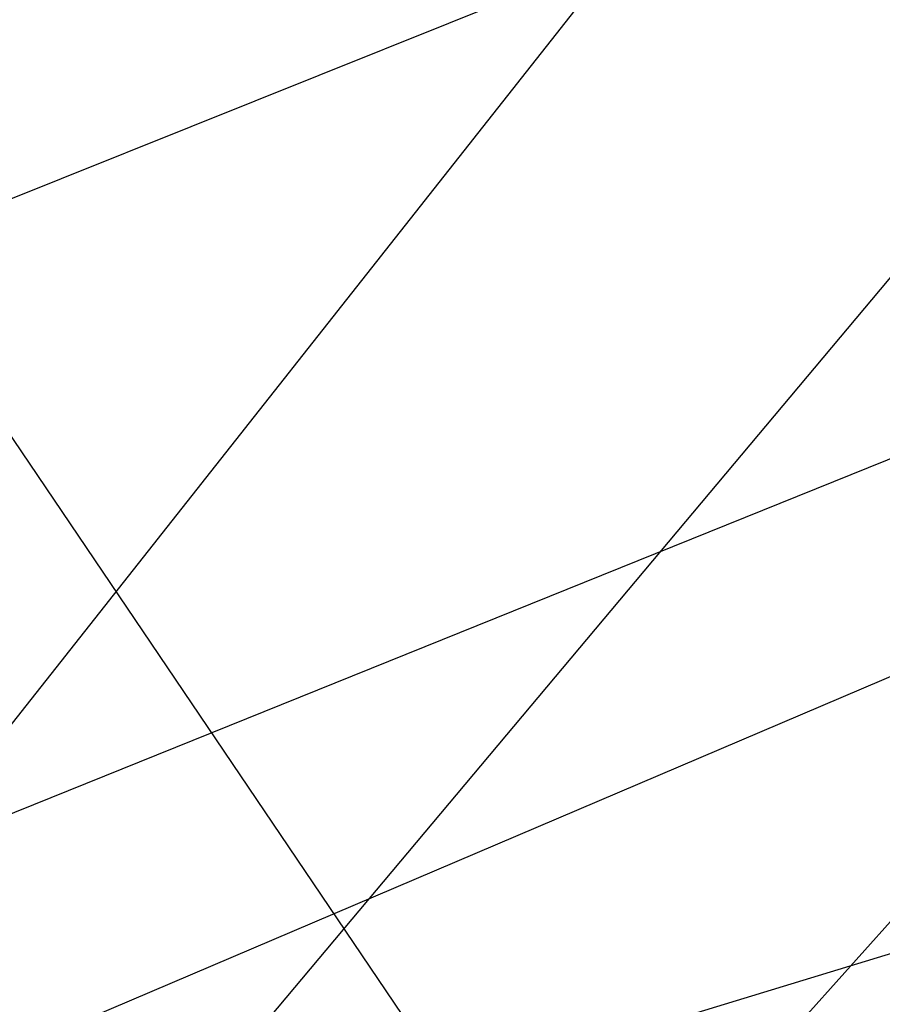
# Model space of a CAD drawing. Extents: x 0 to 901, y 0 to 72.
# Tile 186 of 256: x 448.8572 to 448.86263, y 61.29516 to 61.30136. Entities that reach past the tile are written whole.
import ezdxf

# ---------------------------------------------------------------- set-up
doc = ezdxf.new("R2010")
doc.units = 0
doc.header["$LTSCALE"] = 25.4
doc.layers.get('0').update_dxf_attribs({"color": 13, "linetype": 'CONTINUOUS'})

# ---------------------------------------------------------------- blocks, each defined once
blk = doc.blocks.new('PIN-LED-M-8128_STL')
at = {"color": 0}
for p, q in [((11.5654602, 453.7239075, 0.2648032), (10.8588085, 453.2459412, 0.2648032)), ((11.0716524, 453.3060608, 59.9765396), (10.960639, 453.6701355, 60.1975746)), ((11.0716524, 453.3060608, 59.9765396), (10.960639, 453.6701355, 60.1975746)), ((11.0751095, 453.3074646, 3.7835424), (10.9332666, 453.658783, 3.5647924)), ((11.0751095, 453.3074646, 3.7835424), (10.9332666, 453.658783, 3.5647924)), ((11.0716524, 453.3060608, 59.9765396), (10.9304819, 453.6576538, 60.1952896)), ((11.0716524, 453.3060608, 59.9765396), (10.9304819, 453.6576538, 60.1952896)), ((11.0776215, 453.3084717, 63.4769058), (10.929142, 453.657135, 63.6951866)), ((11.0776215, 453.3084717, 63.4769058), (10.929142, 453.657135, 63.6951866)), ((11.1116829, 453.3226624, 60.5914841), (10.9539165, 453.4637146, 60.4764786)), ((11.1116829, 453.3226624, 60.5914841), (10.9539165, 453.4637146, 60.4764786)), ((11.1116829, 453.3226624, 61.9914856), (10.9467649, 453.4610901, 61.8759956)), ((11.1116829, 453.3226624, 61.9914856), (10.9467649, 453.4610901, 61.8759956)), ((11.1116829, 453.3226624, 63.3914871), (10.9395971, 453.4584961, 63.2755127)), ((11.1116829, 453.3226624, 63.3914871), (10.9395971, 453.4584961, 63.2755127))]:
    blk.add_line(p, q, dxfattribs=at)
mesh = blk.add_polyface(dxfattribs=at)
corners = [(11.3094292, 453.4207764, 0.998511), (11.2021456, 453.3640747, 0.9914658), (11.0444956, 453.7088013, 0.7734238)]
mesh.append_faces([[corners[k] for k in face] for face in [(0, 1, 2)]], dxfattribs={"color": 0})
mesh = blk.add_polyface(dxfattribs=at)
corners = [(11.3316708, 453.4336243, 1.7000154), (11.2249737, 453.3754578, 1.6929367), (11.0383244, 453.7057495, 1.4729311)]
mesh.append_faces([[corners[k] for k in face] for face in [(0, 1, 2)]], dxfattribs={"color": 0})
mesh = blk.add_polyface(dxfattribs=at)
corners = [(11.0481129, 453.2967834, 59.2751045), (10.9115152, 453.650177, 59.4938545), (10.9342203, 453.2567749, 59.2681694)]
mesh.append_faces([[corners[k] for k in face] for face in [(0, 1, 2)]], dxfattribs={"color": 0})
mesh = blk.add_polyface(dxfattribs=at)
corners = [(11.2007895, 453.5770264, 3.9942758), (11.0439539, 453.4997559, 3.9831154), (11.1945295, 453.3603821, 3.8784785)]
mesh.append_faces([[corners[k] for k in face] for face in [(0, 1, 2)]], dxfattribs={"color": 0})
mesh = blk.add_polyface(dxfattribs=at)
corners = [(11.2902508, 453.4100037, 58.5024414), (11.1203156, 453.326355, 58.492012), (11.045002, 453.5001831, 58.382637)]
mesh.append_faces([[corners[k] for k in face] for face in [(0, 1, 2)]], dxfattribs={"color": 0})
mesh = blk.add_polyface(dxfattribs=at)
corners = [(11.0439539, 453.4997559, 3.9831154), (10.8828669, 453.4392395, 3.972487), (10.9407339, 453.2588501, 3.863112)]
mesh.append_faces([[corners[k] for k in face] for face in [(0, 1, 2)]], dxfattribs={"color": 0})
mesh = blk.add_polyface(dxfattribs=at)
corners = [(11.1945295, 453.3603821, 3.8784785), (11.0439539, 453.4997559, 3.9831154), (11.119154, 453.3258667, 3.8737404)]
mesh.append_faces([[corners[k] for k in face] for face in [(0, 1, 2)]], dxfattribs={"color": 0})
mesh = blk.add_polyface(dxfattribs=at)
corners = [(11.0498304, 453.2974548, 0.3695163), (10.9813652, 453.4740906, 0.4788913), (10.9419861, 453.2592468, 0.3631841)]
mesh.append_faces([[corners[k] for k in face] for face in [(0, 1, 2)]], dxfattribs={"color": 0})

msp = doc.modelspace()

# ---------------------------------------------------------------- block references
at = {"color": 250, "rotation": 270}
msp.add_blockref('PIN-LED-M-8128_STL', (-4.5156512, 72.3450928, -0.2648032), dxfattribs=at)

doc.saveas('drawing.dxf')
